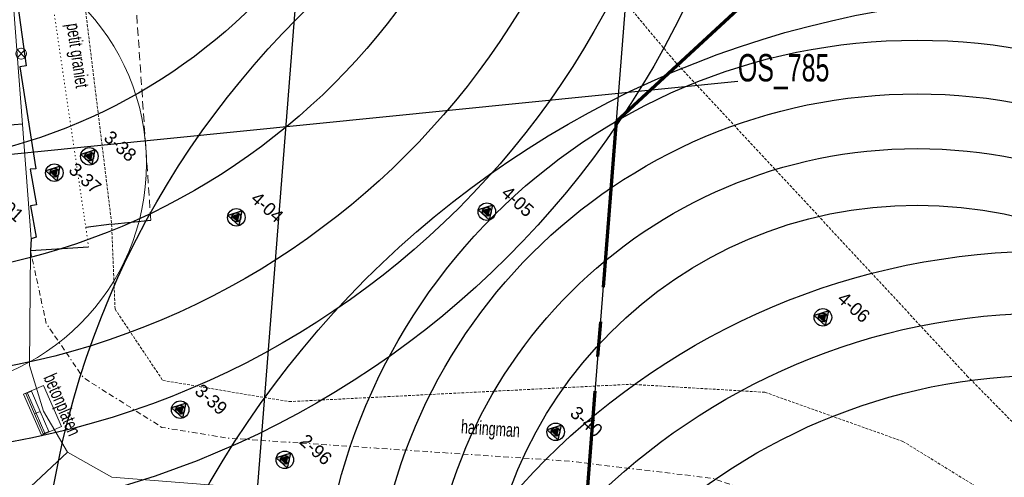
# Model space of a CAD drawing. Header units: metres. Extents: x 63969 to 66720, y 402115 to 403595.
# Tile 32 of 52: x 66131 to 66221, y 402751 to 402793. Entities that reach past the tile are written whole.
import ezdxf
from ezdxf.enums import TextEntityAlignment as Align

# ---------------------------------------------------------------- set-up
doc = ezdxf.new("R2010")
doc.units = ezdxf.units.M
for name, pattern in [('BORDER', [1.75, 0.5, -0.25, 0.5, -0.25, 0, -0.25]), ('CENTER2', [28.575, 19.05, -3.175, 3.175, -3.175]), ('DOT', [0.25, 0, -0.25]), ('HIDDEN', [0.375, 0.25, -0.125])]:
    doc.linetypes.add(name, pattern=pattern)
for name, color, linetype, lineweight in [('BS-BETONBAND', 253, 'BORDER', 0), ('BS-KANT-VERHARDING', 253, 'CONTINUOUS', 0), ('BS-KRUINLIJN', 253, 'CONTINUOUS', 0), ('BS-OVERIGE-TEKSTEN', 253, 'CONTINUOUS', 0), ('BS-PERKOENRIJ', 203, 'DOT', 5), ('BS-TEENSCHOT-INGEMETEN', 11, 'HIDDEN', 13), ('BS-TUSSENBERM', 253, 'CONTINUOUS', 0), ('BS-VERKEERSBORD', 253, 'CONTINUOUS', 0), ('BS-ZANDLIJN', 2, 'HIDDEN', 20), ('BS-ZITBANK', 253, 'CONTINUOUS', 0), ('GM-C3D-POINT-BORING', 2, 'CONTINUOUS', 25), ('GM-C3D-POINT-BORING @ 0.5', 2, 'CONTINUOUS', 25), ('GM-C3D-POINT-BORING @ 1', 2, 'CONTINUOUS', 25), ('GM-C3D-POINT-LABEL_BORING', 7, 'CONTINUOUS', 25), ('Plts-Dwarsprofiel', 5, 'CENTER2', 70)]:
    doc.layers.add(name, color=color, linetype=linetype, lineweight=lineweight)
for name, color, linetype in [('BS-BOORPUNTEN MET CODE', 2, 'CONTINUOUS'), ('BS-OVERIG-KPN', 253, 'CONTINUOUS'), ('BS-SCHEIDINGSL-TALUDBEKL-NTZ', 253, 'CONTINUOUS'), ('BS-SCHEIDINGSLIJN-TALUDBEKLEDING', 253, 'CONTINUOUS'), ('DWARSPROFIEL_LOKATIE', 125, 'CONTINUOUS'), ('Hulp dieptelijnen', 78, 'CONTINUOUS')]:
    doc.layers.add(name, color=color, linetype=linetype)
doc.layers.add('Cirkel ingemeten teen', color=69, linetype='CONTINUOUS', lineweight=9, plot=False)

# ---------------------------------------------------------------- blocks, each defined once
blk = doc.blocks.new('17', base_point=(19504, 379108.256))
at = {"layer": 'BS-VERKEERSBORD'}
blk.add_polyline3d([(19503.84375, 379107.78725, 0), (19503.71875, 379107.84975, 0), (19503.59375, 379107.97475, 0), (19503.53125, 379108.09975, 0), (19503.5, 379108.22475, 0), (19503.5, 379108.28725, 0), (19503.53125, 379108.41225, 0), (19503.59375, 379108.53725, 0), (19503.71875, 379108.66225, 0), (19503.84375, 379108.72475, 0), (19503.96875, 379108.756, 0), (19504.03125, 379108.756, 0), (19504.15625, 379108.72475, 0), (19504.28125, 379108.66225, 0), (19504.40625, 379108.53725, 0), (19504.46875, 379108.41225, 0), (19504.5, 379108.28725, 0), (19504.5, 379108.22475, 0), (19504.46875, 379108.09975, 0), (19504.40625, 379107.97475, 0), (19504.28125, 379107.84975, 0), (19504.15625, 379107.78725, 0), (19504.03125, 379107.756, 0), (19503.96875, 379107.756, 0)], close=True, dxfattribs=at)
for points in [[(19504.34375, 379108.59975, 0), (19503.65625, 379107.91225, 0)], [(19503.65625, 379108.59975, 0), (19504.34375, 379107.91225, 0)]]:
    blk.add_polyline3d(points, dxfattribs=at)
blk = doc.blocks.new('Bankje')
at = {"layer": 'BS-ZITBANK'}
blk.add_line((-0.876, 0.875), (1.002, 0.188), dxfattribs=at)
blk.add_lwpolyline([(-1.018, 0.501), (-0.825, 1.015), (1.054, 0.329), (0.86, -0.186)], close=True, dxfattribs=at)
blk = doc.blocks.new('BORING-PBZ')
at = {"layer": 'BS-BOORPUNTEN MET CODE'}
h = blk.add_hatch(color=256, dxfattribs=at)
h.dxf.hatch_style = 1
h.paths.add_polyline_path([(0, 0.8), (-0.693, -0.4), (0.693, -0.4)])
blk.add_lwpolyline([(0, 0.8), (-0.693, -0.4), (0.693, -0.4)], close=True, dxfattribs=at)
blk.add_circle((0, 0), 0.8, dxfattribs=at)
blk = doc.blocks.new('*U328')
at = {"layer": 'GM-C3D-POINT-BORING @ 0.5', "xscale": 0.4999999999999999, "yscale": 0.4999999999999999, "zscale": 0.4999999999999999, "rotation": 318}
blk.add_blockref('BORING-PBZ', (66155.594, 402752.839), dxfattribs=at)
at = {"layer": 'GM-C3D-POINT-BORING @ 1', "rotation": 318}
blk.add_blockref('BORING-PBZ', (66155.594, 402752.839, 3.696), dxfattribs=at)
blk = doc.blocks.new('*U343')
at = {"layer": 'GM-C3D-POINT-BORING @ 0.5', "xscale": 0.4999999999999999, "yscale": 0.4999999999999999, "zscale": 0.4999999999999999, "rotation": 318}
blk.add_blockref('BORING-PBZ', (66134.572, 402779.033), dxfattribs=at)
at = {"layer": 'GM-C3D-POINT-BORING @ 1', "rotation": 318}
blk.add_blockref('BORING-PBZ', (66134.572, 402779.033, 2.415), dxfattribs=at)
blk = doc.blocks.new('*U344')
at = {"layer": 'GM-C3D-POINT-BORING @ 0.5', "xscale": 0.4999999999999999, "yscale": 0.4999999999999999, "zscale": 0.4999999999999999, "rotation": 318}
blk.add_blockref('BORING-PBZ', (66137.76, 402780.525), dxfattribs=at)
at = {"layer": 'GM-C3D-POINT-BORING @ 1', "rotation": 318}
blk.add_blockref('BORING-PBZ', (66137.76, 402780.525, 1.554), dxfattribs=at)
blk = doc.blocks.new('*U345')
at = {"layer": 'GM-C3D-POINT-BORING @ 0.5', "xscale": 0.4999999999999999, "yscale": 0.4999999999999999, "zscale": 0.4999999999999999, "rotation": 318}
blk.add_blockref('BORING-PBZ', (66146.049, 402757.41), dxfattribs=at)
at = {"layer": 'GM-C3D-POINT-BORING @ 1', "rotation": 318}
blk.add_blockref('BORING-PBZ', (66146.049, 402757.41, 2.842), dxfattribs=at)
blk = doc.blocks.new('*U346')
at = {"layer": 'GM-C3D-POINT-BORING @ 0.5', "xscale": 0.4999999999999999, "yscale": 0.4999999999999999, "zscale": 0.4999999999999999, "rotation": 318}
blk.add_blockref('BORING-PBZ', (66180.289, 402755.392), dxfattribs=at)
at = {"layer": 'GM-C3D-POINT-BORING @ 1', "rotation": 318}
blk.add_blockref('BORING-PBZ', (66180.289, 402755.392, 2.163), dxfattribs=at)
blk = doc.blocks.new('*U400')
at = {"layer": 'GM-C3D-POINT-BORING @ 0.5', "xscale": 0.4999999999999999, "yscale": 0.4999999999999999, "zscale": 0.4999999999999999, "rotation": 318}
blk.add_blockref('BORING-PBZ', (66151.165, 402774.956), dxfattribs=at)
at = {"layer": 'GM-C3D-POINT-BORING @ 1', "rotation": 318}
blk.add_blockref('BORING-PBZ', (66151.165, 402774.956, 1.557), dxfattribs=at)
blk = doc.blocks.new('*U401')
at = {"layer": 'GM-C3D-POINT-BORING @ 0.5', "xscale": 0.4999999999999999, "yscale": 0.4999999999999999, "zscale": 0.4999999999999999, "rotation": 318}
blk.add_blockref('BORING-PBZ', (66174.014, 402775.476), dxfattribs=at)
at = {"layer": 'GM-C3D-POINT-BORING @ 1', "rotation": 318}
blk.add_blockref('BORING-PBZ', (66174.014, 402775.476, 1.027), dxfattribs=at)
blk = doc.blocks.new('*U402')
at = {"layer": 'GM-C3D-POINT-BORING @ 0.5', "xscale": 0.4999999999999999, "yscale": 0.4999999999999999, "zscale": 0.4999999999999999, "rotation": 318}
blk.add_blockref('BORING-PBZ', (66204.671, 402765.83), dxfattribs=at)
at = {"layer": 'GM-C3D-POINT-BORING @ 1', "rotation": 318}
blk.add_blockref('BORING-PBZ', (66204.671, 402765.83, -0.295), dxfattribs=at)

msp = doc.modelspace()

# ---------------------------------------------------------------- linework, layer by layer
at = {"layer": 'BS-BETONBAND', "flags": 128}
msp.add_lwpolyline([(66132.393, 402771.92), (66133.836, 402765.262), (66137.217, 402760.323), (66144.38, 402755.796), (66150.299, 402754.823), (66181.584, 402752.706), (66194.638, 402751.147), (66205.557, 402747.271), (66215.551, 402741.841), (66219.854, 402738.204), (66259.917, 402700.409), (66290.171, 402671.94), (66308.978, 402654.177), (66314.753, 402648.895), (66351.682, 402613.863), (66387.699, 402579.522), (66412.208, 402556.353), (66450.176, 402520.303)], dxfattribs=at)
at = {"layer": 'BS-KANT-VERHARDING'}
msp.add_lwpolyline([(66133.381, 402755.076), (66131.757, 402758.829), (66133.593, 402759.623), (66135.217, 402755.871)], close=True, dxfattribs=at)
at = {"layer": 'BS-KRUINLIJN', "flags": 128}
msp.add_lwpolyline([(66132.393, 402771.92), (66132.288, 402761.449), (66133.59, 402757.28), (66135.768, 402753.529), (66139.801, 402751.256), (66182.636, 402747.888), (66193.515, 402745.714), (66203.515, 402742.955), (66212.071, 402737.45), (66217.376, 402733.483), (66255.192, 402696.216), (66286.942, 402668.202)], dxfattribs=at)
at = {"layer": 'BS-KRUINLIJN'}
msp.add_polyline3d([(66132.393, 402771.92, 0), (66132.288, 402761.449, 0), (66133.59, 402757.28, 0), (66135.768, 402753.529, 0), (66139.801, 402751.256, 0), (66182.636, 402747.888, 0), (66193.515, 402745.714, 0), (66203.515, 402742.955, 0), (66212.071, 402737.45, 0), (66217.376, 402733.483, 0), (66255.192, 402696.216, 0), (66286.942, 402668.202, 0)], dxfattribs=at)
at = {"layer": 'BS-OVERIG-KPN'}
msp.add_line((66128.148, 402783.217), (66131.661, 402783.483), dxfattribs=at)
msp.add_lwpolyline([(66125.351, 402718.159), (66125.354, 402719.844), (66125.883, 402723.75), (66126.464, 402727.551), (66127.151, 402733.411), (66127.943, 402738.057), (66128.894, 402743.283), (66129.976, 402746.853), (66130.89, 402748.549), (66131.934, 402749.95), (66135.768, 402753.529)], dxfattribs=at)
at = {"layer": 'BS-PERKOENRIJ'}
msp.add_lwpolyline([(66133.448, 402801.066), (66137.436, 402774.034), (66137.692, 402772.254)], dxfattribs=at)
at = {"layer": 'BS-SCHEIDINGSL-TALUDBEKL-NTZ'}
msp.add_polyline3d([(66139.796, 402774.348, 0), (66143.362, 402774.696, 0)], dxfattribs=at)
at = {"layer": 'BS-SCHEIDINGSLIJN-TALUDBEKLEDING'}
for points in [[(66130.36, 402800.708), (66131.988, 402788.777), (66131.42, 402788.697), (66132.878, 402779.398), (66132.366, 402779.349), (66132.935, 402776.099), (66132.404, 402775.999), (66132.924, 402773.153), (66132.454, 402772.992), (66132.393, 402771.92), (66137.692, 402772.254)], [(66139.796, 402774.348), (66137.436, 402774.034)]]:
    msp.add_lwpolyline(points, dxfattribs=at)
at = {"layer": 'BS-TEENSCHOT-INGEMETEN', "ltscale": 3}
msp.add_lwpolyline([(66143.362, 402774.696), (66141.471, 402802.414), (66139.347, 402832.661), (66133.868, 402876.778), (66131.34, 402909.624), (66129.768, 402930.066), (66122.162, 402981.501), (66122.16, 402981.537)], dxfattribs=at)
at = {"layer": 'BS-TUSSENBERM'}
msp.add_lwpolyline([(66132.454, 402772.992), (66130.36, 402800.708), (66126.695, 402829.983), (66122.938, 402860.37)], dxfattribs=at)
at = {"layer": 'BS-ZANDLIJN'}
msp.add_lwpolyline([(66143.349, 402852.712), (66169.255, 402815.392), (66191.187, 402789.153), (66217.81, 402760.505), (66235.39, 402742.635), (66251.629, 402726.451)], dxfattribs=at)
msp.add_polyline3d([(66135.121, 402830.228, 0), (66136.477, 402801.505, 0), (66139.796, 402774.348, 0), (66140.105, 402766.582, 0), (66144.457, 402760.08, 0), (66155.983, 402758.142, 0), (66187.143, 402759.729, 0), (66199.385, 402758.998, 0), (66211.966, 402754.516, 0), (66223.75, 402747.253, 0), (66244.181, 402729.916, 0)], dxfattribs=at)
at = {"layer": 'Cirkel ingemeten teen'}
msp.add_circle((66122.296, 402779.857), 20.677, dxfattribs=at)
at = {"layer": 'DWARSPROFIEL_LOKATIE', "color": 203}
for points in [[(66160.577, 402695.483), (66152.428, 402741.581), (66157.026, 402800.056)], [(66165.538, 402687.548), (66182.036, 402735.419), (66186.934, 402797.705)]]:
    msp.add_lwpolyline(points, dxfattribs=at)
at = {"layer": 'DWARSPROFIEL_LOKATIE'}
msp.add_polyline3d([(66196.92, 402787.357, 0), (66047.671, 402772.358, 0)], dxfattribs=at)
at = {"layer": 'Hulp dieptelijnen'}
for centre, radius in [((66117.085, 402830.17), 83.185), ((66117.085, 402830.17), 76.884), ((66117.085, 402830.17), 70.073), ((66117.085, 402830.17), 60.816), ((66117.085, 402830.17), 50.575), ((66213.258, 402736.563), 79.949), ((66225.377, 402706.882), 88.278), ((66213.258, 402736.563), 54.561), ((66213.258, 402736.563), 49.659), ((66213.258, 402736.563), 44.663), ((66213.258, 402736.563), 39.504), ((66225.377, 402706.882), 65.019), ((66225.377, 402706.882), 59.357), ((66225.377, 402706.882), 53.692)]:
    msp.add_circle(centre, radius, dxfattribs=at)
at = {"layer": 'Plts-Dwarsprofiel'}
msp.add_lwpolyline([(66182.419, 402740.093), (66185.839, 402783.734), (66241.188, 402834.887)], dxfattribs=at)

# ---------------------------------------------------------------- block references
at = {"layer": 'BS-VERKEERSBORD'}
msp.add_blockref('17', (66131.542, 402789.895), dxfattribs=at)
at = {"layer": 'BS-ZITBANK', "rotation": 133.4771524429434}
for p in [(66132.931, 402758.333), (66133.725, 402756.497)]:
    msp.add_blockref('Bankje', p, dxfattribs=at)
at = {"layer": 'GM-C3D-POINT-BORING'}
for name in ['*U344', '*U343', '*U401', '*U400', '*U402', '*U345', '*U346', '*U328']:
    msp.add_blockref(name, (0, 0), dxfattribs=at)

# ---------------------------------------------------------------- texts
at = {"layer": 'BS-OVERIGE-TEKSTEN', "width": 0.68}
for s, rotation, p in [('petit graniet', 278.39463, (66136.564, 402789.703)), ('betonplaten', 293.401, (66135.163, 402757.811)), ('haringman', 356.1289, (66174.342, 402755.538))]:
    msp.add_text(s, height=1.25, rotation=rotation, dxfattribs=at).set_placement(p, align=Align.MIDDLE)
at = {"layer": 'DWARSPROFIEL_LOKATIE', "width": 0.68}
msp.add_text('OS_785', height=2.5, dxfattribs=at).set_placement((66196.92, 402787.357))
at = {"layer": 'GM-C3D-POINT-LABEL_BORING', "linetype": 'ByBlock', "char_height": 1.2, "attachment_point": 4, "rotation": 318.28374}
for s, insert in [('3-38', (66139.38, 402782.525, 1.554)), ('3-37', (66136.169, 402779.591, 2.415)), ('2-91', (66129.084, 402777.02, 3.499)), ('4-04', (66152.785, 402776.956, 1.557)), ('4-05', (66175.634, 402777.476, 1.027)), ('4-06', (66206.291, 402767.83, -0.295)), ('3-39', (66147.669, 402759.41, 2.842)), ('3-40', (66181.909, 402757.392, 2.163)), ('2-96', (66157.214, 402754.839, 3.696))]:
    msp.add_mtext(s, dxfattribs=dict(at, insert=insert))

doc.saveas('drawing.dxf')
